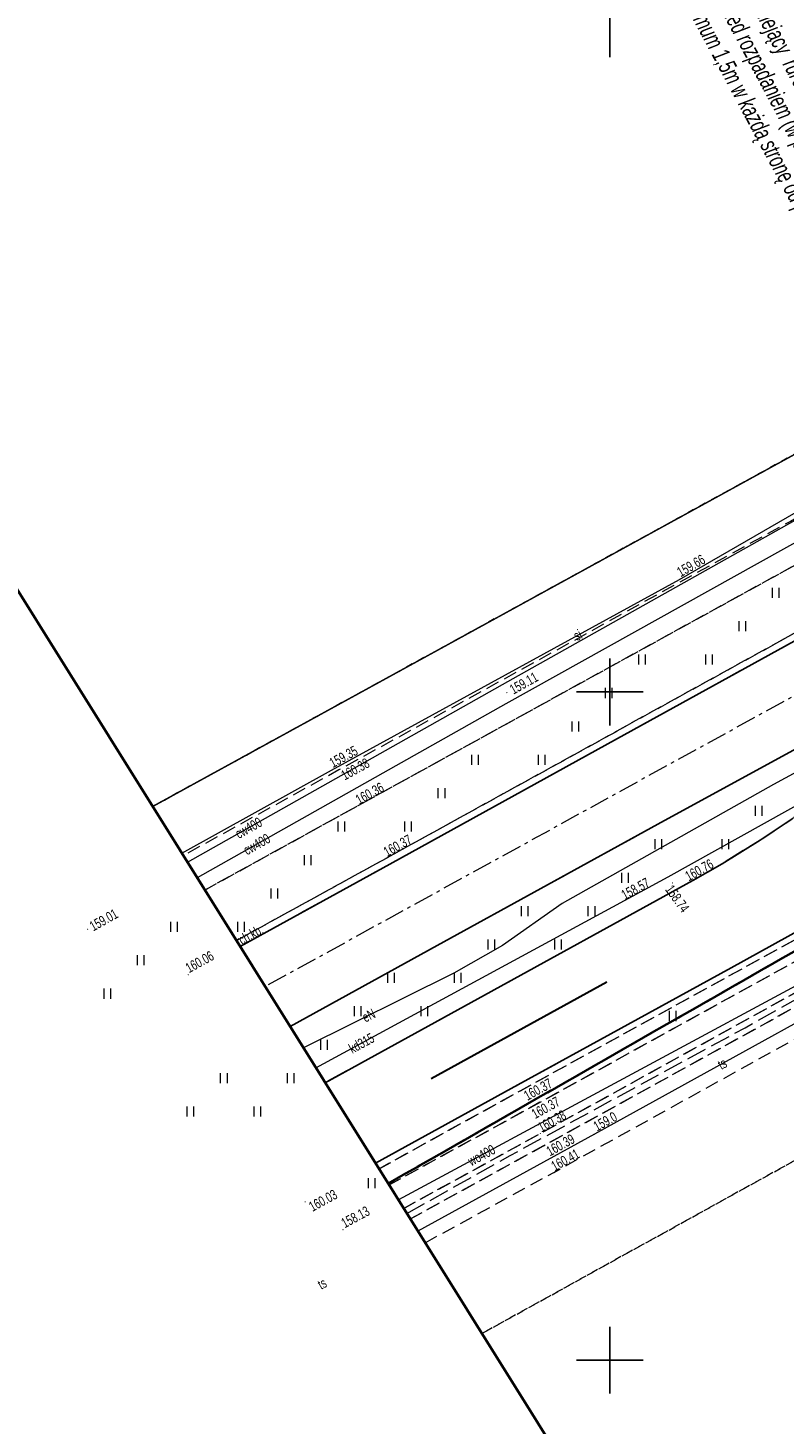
# Model space of a CAD drawing. Header units: metres. Extents: x 0 to 8443948, y 0 to 5887002.
# Tile 4 of 256: x 8442456 to 8442513, y 5885795 to 5885900. Entities that reach past the tile are written whole.
import ezdxf
from ezdxf.enums import TextEntityAlignment as Align

# ---------------------------------------------------------------- set-up
doc = ezdxf.new("R2010")
doc.units = ezdxf.units.M
doc.header["$MEASUREMENT"] = 0
for name, pattern in [('0.5_0.5', [1, 0.5, -0.5]), ('1.0_0.5', [1.5, 1, -0.5]), ('1.5_0.5', [2, 1.5, -0.5]), ('1.5_1.0', [2.5, 1.5, -1]), ('1_12', [3, 1, -1, 0, -1]), ('1_EGJE', [2.5, 1.5, -0.37, 0.26, -0.37]), ('219-500', [0])]:
    doc.linetypes.add(name, pattern=pattern)
doc.layers.get('0').update_dxf_attribs({"color": 250, "linetype": 'CONTINUOUS', "lineweight": 5})
doc.layers.add('!str MA', color=7, linetype='CONTINUOUS', lineweight=30, true_color=0xab57ff)
for name, color, linetype in [('!STR opis', 7, 'CONTINUOUS'), ('216-obręb ewidencyjny', 253, 'CONTINUOUS'), ('218-kontur użytku gruntowego', 253, 'CONTINUOUS'), ('219-działka ewidencyjna', 253, 'CONTINUOUS'), ('chodnik', 253, 'CONTINUOUS'), ('chodnik-Atr17', 253, 'CONTINUOUS'), ('jezdnia', 253, 'CONTINUOUS'), ('krawężnik', 253, 'CONTINUOUS'), ('Obszar prawny ulicy', 253, 'CONTINUOUS'), ('pikieta sztuczna', 253, 'CONTINUOUS'), ('pikieta sztuczna-Atr2', 253, 'CONTINUOUS'), ('przewód ciepłowniczy', 253, 'CONTINUOUS'), ('przewód ciepłowniczy-Atr1', 253, 'CONTINUOUS'), ('przewód elektroenergetyczny podziemny', 253, 'CONTINUOUS'), ('przewód elektroenergetyczny podziemny - ob. projektowany', 253, 'CONTINUOUS'), ('przewód elektroenergetyczny podziemny-Atr1', 253, 'CONTINUOUS'), ('przewód kanalizacyjny', 253, 'CONTINUOUS'), ('przewód kanalizacyjny-Atr1', 253, 'CONTINUOUS'), ('przewód specjalny', 253, 'CONTINUOUS'), ('przewód specjalny-Atr1', 253, 'CONTINUOUS'), ('przewód telekomunikacyjny podziemny', 253, 'CONTINUOUS'), ('przewód telekomunikacyjny podziemny-Atr1', 253, 'CONTINUOUS'), ('przewód wodociągowy', 253, 'CONTINUOUS'), ('przewód wodociągowy-Atr1', 253, 'CONTINUOUS'), ('rzędna', 253, 'CONTINUOUS'), ('rzędna-Atr2', 253, 'CONTINUOUS'), ('trawnik', 253, 'CONTINUOUS'), ('Wstawianie ramki sekcyjnej z opisem', 253, 'CONTINUOUS')]:
    doc.layers.add(name, color=color, linetype=linetype)
doc.layers.add('!STR oś jezdni', color=6, linetype='1_12', lineweight=30)
doc.layers.add('- ABM', color=200, linetype='CONTINUOUS', lineweight=30)
doc.styles.add('_STR_Arial Narrow', font='ARIALN.TTF', dxfattribs={"width": 0.8, "height": 1})
doc.styles.get("Standard").update_dxf_attribs({"font": 'Working1250', "width": 0.75})

# ---------------------------------------------------------------- blocks, each defined once
blk = doc.blocks.new('TU04')
at = {"color": 0, "linetype": 'Continuous', "lineweight": 13}
for p, q in [((0, 0), (0, 0.75)), ((0.5, 0), (0.5, 0.75))]:
    blk.add_line(p, q, dxfattribs=at)
blk = doc.blocks.new('PW01')
at = {"linetype": 'Continuous', "lineweight": 13}
h = blk.add_hatch(color=0, dxfattribs=at)
edge = h.paths.add_edge_path()
edge.add_arc((0, 0), 0.045, 0, 360)
blk = doc.blocks.new('RAMKA500K')
at = {"color": 0}
for p, q in [((100, 147.5), (100, 152.5)), ((100, 97.5), (100, 102.5)), ((97.5, 100), (102.5, 100)), ((100, 47.5), (100, 52.5)), ((97.5, 50), (102.5, 50))]:
    blk.add_line(p, q, dxfattribs=at)

msp = doc.modelspace()

# ---------------------------------------------------------------- linework, layer by layer
at = {"layer": '!str MA', "linetype": 'Continuous'}
msp.add_lwpolyline([(8442486.636, 5885821.076), (8442499.779, 5885828.305)], dxfattribs=at)
at = {"layer": '!STR oś jezdni', "color": 162, "linetype": '1_EGJE', "lineweight": 15}
msp.add_lwpolyline([(8442474.47, 5885828.108), (8442683.667, 5885943.139)], dxfattribs=at)
at = {"layer": '- ABM', "color": 1, "linetype": 'Continuous', "lineweight": 35}
msp.add_lwpolyline([(8442698.173, 5885469.245), (8442242.899, 5886198.466), (8442590.461, 5886415.459), (8443045.735, 5885686.238)], close=True, dxfattribs=at)
at = {"layer": '216-obręb ewidencyjny', "color": 253, "linetype": '1.5_1.0', "lineweight": 35, "flags": 128}
for points in [[(8442841.544, 5886013.294), (8442656.69, 5885912.36), (8442529.19, 5885839.4), (8442483.422, 5885813.215)], [(8442483.422, 5885813.215), (8442529.19, 5885839.4), (8442656.69, 5885912.36), (8442841.544, 5886013.294)]]:
    msp.add_lwpolyline(points, dxfattribs=at)
at = {"layer": '218-kontur użytku gruntowego', "color": 3, "linetype": '0.5_0.5', "lineweight": 18, "flags": 128}
for points in [[(8442577.26, 5885902.63), (8442465.804, 5885841.434)], [(8442465.804, 5885841.434), (8442577.26, 5885902.63)], [(8442525.71, 5885837.41), (8442483.422, 5885813.216)], [(8442483.422, 5885813.216), (8442525.71, 5885837.41)], [(8442490.43, 5885801.991), (8442533.2, 5885825.66)], [(8442533.2, 5885825.66), (8442490.43, 5885801.991)]]:
    msp.add_lwpolyline(points, dxfattribs=at)
at = {"layer": '219-działka ewidencyjna', "color": 253, "linetype": '219-500', "lineweight": 18, "flags": 128}
for points in [[(8442577.26, 5885902.63), (8442465.804, 5885841.434)], [(8442529.19, 5885839.4), (8442483.422, 5885813.215)]]:
    msp.add_lwpolyline(points, dxfattribs=at)
at = {"layer": 'chodnik', "color": 253, "linetype": '1.0_0.5', "lineweight": 18, "flags": 128}
for points in [[(8442841.998, 5886012.568), (8442832.59, 5886007.41), (8442817.28, 5885998.96), (8442782.54, 5885979.87), (8442752.21, 5885963.2), (8442719.97, 5885945.42), (8442687.74, 5885927.66), (8442670.86, 5885918.39), (8442655.42, 5885909.85), (8442622.88, 5885892.02), (8442596.27, 5885877.38), (8442575.62, 5885866.03), (8442560.59, 5885857.76), (8442525.08, 5885838.22), (8442509.07, 5885829.36), (8442493.12, 5885820.6), (8442482.469, 5885814.742)], [(8442482.734, 5885814.318), (8442493.32, 5885820.16), (8442525.32, 5885837.78), (8442560.79, 5885857.3), (8442596.48, 5885876.9), (8442623.08, 5885891.53), (8442655.67, 5885909.48), (8442687.95, 5885927.26), (8442720.2, 5885944.99), (8442752.48, 5885962.79), (8442782.72, 5885979.4), (8442817.55, 5885998.55), (8442842.259, 5886012.149)], [(8442843.033, 5886010.91), (8442818.06, 5885997.17), (8442783.41, 5885978.14), (8442753.19, 5885961.54), (8442720.93, 5885943.74), (8442688.63, 5885925.96), (8442656.38, 5885908.21), (8442623.77, 5885890.25), (8442597.12, 5885875.63), (8442561.4, 5885855.99), (8442525.99, 5885836.53), (8442493.98, 5885818.86), (8442483.488, 5885813.11)], [(8442484.582, 5885811.358), (8442494.8, 5885816.96), (8442526.92, 5885834.71), (8442562.4, 5885854.15), (8442598.17, 5885873.84), (8442624.8, 5885888.46), (8442657.47, 5885906.45), (8442689.67, 5885924.19), (8442721.98, 5885941.97), (8442754.17, 5885959.73), (8442784.37, 5885976.3), (8442819.26, 5885995.45), (8442844.136, 5886009.143)], [(8442844.65, 5886008.319), (8442819.79, 5885994.66), (8442784.76, 5885975.43), (8442754.61, 5885958.89), (8442722.39, 5885941.13), (8442691.08, 5885923.91), (8442657.91, 5885905.62), (8442625.13, 5885887.6), (8442598.63, 5885873.01), (8442562.69, 5885853.33), (8442527.37, 5885833.89), (8442495.03, 5885816.03), (8442485.077, 5885810.566)], [(8442486.186, 5885808.788), (8442495.8, 5885814.05), (8442518.04, 5885826.35), (8442520.13, 5885827.5), (8442528.37, 5885832.06), (8442563.43, 5885851.44), (8442599.47, 5885871.24), (8442625.94, 5885885.78), (8442658.84, 5885903.89), (8442691.97, 5885922.16), (8442723.6, 5885939.55), (8442755.59, 5885957.15), (8442785.67, 5885973.69), (8442820.87, 5885992.99), (8442845.682, 5886006.666)], [(8442469.711, 5885835.177), (8442481.16, 5885841.49), (8442514.02, 5885859.59), (8442543.31, 5885875.72), (8442564.01, 5885887.15), (8442580.37, 5885896.11), (8442580.86, 5885896.35), (8442580.76, 5885897.33), (8442580.54, 5885898.36), (8442580.11, 5885899.4), (8442563.33, 5885890.18), (8442536.31, 5885875.33), (8442536.13, 5885875.23), (8442533.61, 5885873.84), (8442513.51, 5885862.77), (8442509.14, 5885860.37), (8442506.36, 5885858.83), (8442479.74, 5885844.17), (8442468.098, 5885837.761)], [(8442472.34, 5885830.966), (8442483.54, 5885837.12), (8442499.86, 5885846.13), (8442516.23, 5885855.16), (8442534.3, 5885865.07), (8442551.35, 5885874.45), (8442555.47, 5885876.7), (8442562.08, 5885880.33), (8442566.72, 5885882.85), (8442576.46, 5885888.28), (8442577.62, 5885889.04), (8442578.57, 5885889.96), (8442579.43, 5885891.17), (8442580.1, 5885892.72), (8442580.67, 5885894.5), (8442580.83, 5885895.6), (8442580.86, 5885896.35), (8442580.37, 5885896.11), (8442580.36, 5885895.61), (8442580.19, 5885894.61), (8442579.66, 5885892.9), (8442579, 5885891.43), (8442578.18, 5885890.27), (8442577.34, 5885889.46), (8442576.23, 5885888.73), (8442562.16, 5885881.08), (8442555.24, 5885877.13), (8442551.12, 5885874.85), (8442534.06, 5885865.51), (8442516.02, 5885855.62), (8442483.29, 5885837.57), (8442472.068, 5885831.401)]]:
    msp.add_lwpolyline(points, dxfattribs=at)
at = {"layer": 'jezdnia', "color": 253, "linetype": '1.5_0.5', "lineweight": 18, "flags": 128}
for points in [[(8442830.032, 5886031.733), (8442822.23, 5886027.48), (8442806.05, 5886018.56), (8442790.76, 5886010.15), (8442789.27, 5886009.36), (8442788.34, 5886008.95), (8442787.47, 5886008.82), (8442785.78, 5886009.11), (8442784.95, 5886009.41), (8442783.89, 5886010.13), (8442783.07, 5886010.99), (8442782.62, 5886011.64), (8442781.65, 5886013.34), (8442781, 5886014.48), (8442780.78, 5886014.42), (8442776.15, 5886011.86), (8442775.91, 5886011.65), (8442777.81, 5886008.18), (8442778.09, 5886007.21), (8442778.01, 5886005.75), (8442777.65, 5886004.51), (8442776.96, 5886003.35), (8442776.3, 5886002.55), (8442774.81, 5886001.36), (8442770.87, 5885999.23), (8442756.54, 5885991.31), (8442741.24, 5885982.9), (8442708.36, 5885964.81), (8442676.55, 5885947.34), (8442660.13, 5885938.27), (8442643.94, 5885929.38), (8442626.55, 5885919.81), (8442611.85, 5885911.74), (8442600.84, 5885905.69), (8442591.83, 5885900.77), (8442590.6, 5885900.4), (8442589.56, 5885900.34), (8442588.46, 5885900.57), (8442587.49, 5885900.95), (8442586.37, 5885901.59), (8442585.49, 5885902.51), (8442585.2, 5885902.95), (8442584.28, 5885904.35), (8442583.34, 5885905.77), (8442578.98, 5885903.47), (8442578.19, 5885902.97), (8442579.08, 5885901.42), (8442579.74, 5885900.28), (8442580.11, 5885899.4), (8442580.54, 5885898.36), (8442580.76, 5885897.33), (8442580.86, 5885896.35), (8442580.83, 5885895.6), (8442580.67, 5885894.5), (8442580.1, 5885892.72), (8442579.43, 5885891.17), (8442578.57, 5885889.96), (8442577.62, 5885889.04), (8442576.46, 5885888.28), (8442566.72, 5885882.85), (8442562.08, 5885880.33), (8442555.47, 5885876.7), (8442551.35, 5885874.45), (8442534.3, 5885865.07), (8442516.23, 5885855.16), (8442499.86, 5885846.13), (8442483.54, 5885837.12), (8442472.34, 5885830.966)], [(8442482.469, 5885814.742), (8442493.12, 5885820.6), (8442509.07, 5885829.36), (8442525.08, 5885838.22), (8442560.59, 5885857.76), (8442575.62, 5885866.03), (8442596.27, 5885877.38), (8442622.88, 5885892.02), (8442655.42, 5885909.85), (8442670.86, 5885918.39), (8442687.74, 5885927.66), (8442719.97, 5885945.42), (8442752.21, 5885963.2), (8442782.54, 5885979.87), (8442817.28, 5885998.96), (8442832.59, 5886007.41), (8442841.998, 5886012.568)], [(8442476.082, 5885824.972), (8442487.08, 5885831.03), (8442503.59, 5885840.1), (8442519.73, 5885848.92), (8442537.75, 5885858.86), (8442554.67, 5885868.18), (8442569.81, 5885876.49), (8442581.61, 5885882.97), (8442582.08, 5885882.24), (8442581.76, 5885881.78), (8442580.64, 5885880.69), (8442579.33, 5885879.7), (8442577.98, 5885878.83), (8442570.74, 5885874.88), (8442555.55, 5885866.46), (8442536.01, 5885855.7), (8442533.68, 5885854.35), (8442531.96, 5885853.23), (8442530.24, 5885852.1), (8442521.31, 5885845.84), (8442515.44, 5885841.74), (8442513.72, 5885840.56), (8442511.25, 5885838.92), (8442508.4, 5885837.15), (8442506.21, 5885835.9), (8442489.63, 5885826.76), (8442478.709, 5885820.764)]]:
    msp.add_lwpolyline(points, dxfattribs=at)
at = {"layer": 'krawężnik', "color": 253, "linetype": 'Continuous', "lineweight": 25, "flags": 128}
for points in [[(8442482.469, 5885814.742), (8442493.12, 5885820.6), (8442509.07, 5885829.36), (8442525.08, 5885838.22), (8442560.59, 5885857.76), (8442575.62, 5885866.03), (8442596.27, 5885877.38), (8442622.88, 5885892.02), (8442655.42, 5885909.85), (8442670.86, 5885918.39), (8442687.74, 5885927.66), (8442719.97, 5885945.42), (8442752.21, 5885963.2), (8442782.54, 5885979.87), (8442817.28, 5885998.96), (8442832.59, 5886007.41), (8442841.998, 5886012.568)], [(8442578.19, 5885902.97), (8442579.08, 5885901.42), (8442579.74, 5885900.28), (8442580.11, 5885899.4), (8442580.54, 5885898.36), (8442580.76, 5885897.33), (8442580.86, 5885896.35), (8442580.83, 5885895.6), (8442580.67, 5885894.5), (8442580.1, 5885892.72), (8442579.43, 5885891.17), (8442578.57, 5885889.96), (8442577.62, 5885889.04), (8442576.46, 5885888.28), (8442566.72, 5885882.85), (8442562.08, 5885880.33), (8442555.47, 5885876.7), (8442551.35, 5885874.45), (8442534.3, 5885865.07), (8442516.23, 5885855.16), (8442499.86, 5885846.13), (8442483.54, 5885837.12), (8442472.34, 5885830.966)], [(8442476.082, 5885824.972), (8442487.08, 5885831.03), (8442503.59, 5885840.1), (8442519.73, 5885848.92)], [(8442513.72, 5885840.56), (8442511.25, 5885838.92), (8442508.4, 5885837.15), (8442506.21, 5885835.9), (8442489.63, 5885826.76), (8442478.709, 5885820.764)]]:
    msp.add_lwpolyline(points, dxfattribs=at)
at = {"layer": 'Obszar prawny ulicy', "color": 5, "linetype": '219-500', "lineweight": 18, "flags": 128}
for points in [[(8442465.808, 5885841.429), (8442577.26, 5885902.63), (8442582.14, 5885905.19), (8442588.15, 5885908.55), (8442610.19, 5885920.83), (8442609.54, 5885926.66), (8442643.63, 5885945.59), (8442648.27, 5885941.8), (8442825.493, 5886039.004)], [(8442841.544, 5886013.294), (8442656.69, 5885912.36), (8442529.19, 5885839.41), (8442483.42, 5885813.219)]]:
    msp.add_lwpolyline(points, dxfattribs=at)
at = {"layer": 'przewód ciepłowniczy', "color": 212, "linetype": 'Continuous', "lineweight": 18, "flags": 128}
for points in [[(8442468.414, 5885837.255), (8442492.38, 5885850.78), (8442526.43, 5885869.91), (8442557.97, 5885887.38), (8442579, 5885898.9), (8442597.12, 5885908.82), (8442621.54, 5885928.39), (8442622.88, 5885929.12), (8442634.74, 5885935.53), (8442662.22, 5885944.86), (8442694.7, 5885962.63), (8442729.3, 5885981.38), (8442771.24, 5886004.78), (8442809.06, 5886025.75), (8442824.5, 5886037.78), (8442825.809, 5886038.498)], [(8442826.582, 5886037.26), (8442825.12, 5886036.46), (8442809.73, 5886024.43), (8442772.28, 5886003.68), (8442730.32, 5885980.35), (8442695.32, 5885961.45), (8442662.89, 5885943.59), (8442635.46, 5885934.17), (8442623.62, 5885927.75), (8442622.3, 5885927.06), (8442597.82, 5885907.62), (8442578.89, 5885897.21), (8442557.8, 5885885.69), (8442526.33, 5885868.13), (8442492.21, 5885849.12), (8442469.139, 5885836.093)]]:
    msp.add_lwpolyline(points, dxfattribs=at)
at = {"layer": 'przewód elektroenergetyczny podziemny', "color": 1, "linetype": 'Continuous', "lineweight": 18, "flags": 128}
msp.add_lwpolyline([(8442607.27, 5885894.81), (8442606.48, 5885894.46), (8442591.43, 5885886.03), (8442580.08, 5885880.64), (8442574.17, 5885877.56), (8442555.05, 5885867.33), (8442534.61, 5885855.87), (8442520.36, 5885847.5), (8442512.24, 5885843.08), (8442496.44, 5885834.17), (8442491.98, 5885831.04), (8442488.32, 5885828.95), (8442477.084, 5885823.368)], dxfattribs=at)
at = {"layer": 'przewód elektroenergetyczny podziemny - ob. projektowany', "color": 3, "linetype": '1.5_0.5', "lineweight": 18, "flags": 128}
msp.add_lwpolyline([(8442484.819, 5885810.978), (8442492.55, 5885815.32), (8442510.12, 5885824.88), (8442527.6, 5885834.61), (8442545.17, 5885844.17), (8442562.64, 5885853.9), (8442580.21, 5885863.46), (8442597.78, 5885873.01), (8442615.24, 5885882.77), (8442632.7, 5885892.51), (8442650.27, 5885902.07), (8442667.96, 5885911.8), (8442700.77, 5885929.84), (8442718.29, 5885939.48), (8442735.81, 5885949.13), (8442753.33, 5885958.77), (8442770.89, 5885968.35), (8442788.4, 5885978.02), (8442805.9, 5885987.69), (8442840.92, 5886007.03), (8442844.291, 5886008.895)], dxfattribs=at)
at = {"layer": 'przewód kanalizacyjny', "color": 34, "linetype": 'Continuous', "lineweight": 18, "flags": 128}
msp.add_lwpolyline([(8442478.018, 5885821.871), (8442504.35, 5885836.18), (8442552.38, 5885862.93), (8442600.93, 5885889.94)], dxfattribs=at)
at = {"layer": 'przewód specjalny', "color": 253, "linetype": 'Continuous', "lineweight": 18, "flags": 128}
msp.add_lwpolyline([(8442467.988, 5885837.937), (8442479.18, 5885844.15), (8442505.22, 5885858.43), (8442527.67, 5885871.38), (8442528.19, 5885871.67), (8442529.39, 5885872.15), (8442538.08, 5885873.5), (8442566.01, 5885889.1), (8442600.17, 5885908.09)], dxfattribs=at)
at = {"layer": 'przewód telekomunikacyjny podziemny', "color": 30, "linetype": 'Continuous', "lineweight": 18, "flags": 128}
msp.add_lwpolyline([(8442845.149, 5886007.52), (8442819.73, 5885993.62), (8442792.68, 5885978.72), (8442764.96, 5885963.37), (8442742.51, 5885951.26), (8442715.88, 5885936.68), (8442689.75, 5885922.33), (8442664.49, 5885908.48), (8442641.02, 5885895.43), (8442613.42, 5885880.21), (8442586.52, 5885865.07), (8442555.95, 5885848.53), (8442535.15, 5885836.83), (8442526.51, 5885832.17), (8442498.85, 5885816.9), (8442485.646, 5885809.653)], dxfattribs=at)
at = {"layer": 'przewód wodociągowy', "color": 5, "linetype": 'Continuous', "lineweight": 18, "flags": 128}
msp.add_lwpolyline([(8442843.605, 5886009.994), (8442843.29, 5886009.82), (8442826.42, 5886000.55), (8442802.48, 5885987.45), (8442778.93, 5885974.5), (8442749.11, 5885958.12), (8442696.67, 5885929.15), (8442690.32, 5885925.61), (8442668.73, 5885914.04), (8442635.32, 5885895.63), (8442606.35, 5885879.69), (8442569.17, 5885859.16), (8442546.29, 5885846.29), (8442517.14, 5885829.75), (8442484.185, 5885811.993)], dxfattribs=at)
at = {"layer": 'trawnik', "color": 253, "linetype": '1.0_0.5', "lineweight": 18, "flags": 128}
for points in [[(8442842.259, 5886012.149), (8442817.55, 5885998.55), (8442782.72, 5885979.4), (8442752.48, 5885962.79), (8442720.2, 5885944.99), (8442687.95, 5885927.26), (8442655.67, 5885909.48), (8442623.08, 5885891.53), (8442596.48, 5885876.9), (8442560.79, 5885857.3), (8442525.32, 5885837.78), (8442493.32, 5885820.16), (8442482.734, 5885814.318)], [(8442483.488, 5885813.11), (8442493.98, 5885818.86), (8442525.99, 5885836.53), (8442561.4, 5885855.99), (8442597.12, 5885875.63), (8442623.77, 5885890.25), (8442656.38, 5885908.21), (8442688.63, 5885925.96), (8442720.93, 5885943.74), (8442753.19, 5885961.54), (8442783.41, 5885978.14), (8442818.06, 5885997.17), (8442843.033, 5886010.91)], [(8442844.136, 5886009.143), (8442819.26, 5885995.45), (8442784.37, 5885976.3), (8442754.17, 5885959.73), (8442721.98, 5885941.97), (8442689.67, 5885924.19), (8442657.47, 5885906.45), (8442624.8, 5885888.46), (8442598.17, 5885873.84), (8442562.4, 5885854.15), (8442526.92, 5885834.71), (8442494.8, 5885816.96), (8442484.582, 5885811.358)], [(8442485.077, 5885810.566), (8442495.03, 5885816.03), (8442527.37, 5885833.89), (8442562.69, 5885853.33), (8442598.63, 5885873.01), (8442625.13, 5885887.6), (8442657.91, 5885905.62), (8442691.08, 5885923.91), (8442722.39, 5885941.13), (8442754.61, 5885958.89), (8442784.76, 5885975.43), (8442819.79, 5885994.66), (8442844.65, 5886008.319)], [(8442472.068, 5885831.401), (8442483.29, 5885837.57), (8442516.02, 5885855.62), (8442534.06, 5885865.51), (8442551.12, 5885874.85), (8442555.24, 5885877.13), (8442562.16, 5885881.08), (8442576.23, 5885888.73), (8442577.34, 5885889.46), (8442578.18, 5885890.27), (8442579, 5885891.43), (8442579.66, 5885892.9), (8442580.19, 5885894.61), (8442580.36, 5885895.61), (8442580.37, 5885896.11), (8442564.01, 5885887.15), (8442543.31, 5885875.72), (8442514.02, 5885859.59), (8442481.16, 5885841.49), (8442469.711, 5885835.177)], [(8442478.709, 5885820.764), (8442489.63, 5885826.76), (8442506.21, 5885835.9), (8442508.4, 5885837.15), (8442511.25, 5885838.92), (8442513.72, 5885840.56), (8442515.44, 5885841.74), (8442521.31, 5885845.84), (8442530.24, 5885852.1), (8442531.96, 5885853.23), (8442533.68, 5885854.35), (8442536.01, 5885855.7), (8442555.55, 5885866.46), (8442570.74, 5885874.88), (8442577.98, 5885878.83), (8442579.33, 5885879.7), (8442580.64, 5885880.69), (8442581.76, 5885881.78), (8442582.08, 5885882.24), (8442581.61, 5885882.97), (8442569.81, 5885876.49), (8442554.67, 5885868.18), (8442537.75, 5885858.86), (8442519.73, 5885848.92), (8442503.59, 5885840.1), (8442487.08, 5885831.03), (8442476.082, 5885824.972)]]:
    msp.add_lwpolyline(points, dxfattribs=at)

# ---------------------------------------------------------------- block references
at = {"layer": 'pikieta sztuczna', "color": 253, "linetype": 'Continuous', "lineweight": 13}
for p in [(8442479.74, 5885844.17), (8442481.16, 5885841.49), (8442483.29, 5885837.57), (8442505.84, 5885835.7), (8442468.47, 5885828.84), (8442493.32, 5885820.16), (8442493.98, 5885818.86), (8442494.8, 5885816.96), (8442495.03, 5885816.03), (8442495.8, 5885814.05), (8442477.21, 5885811.85)]:
    msp.add_blockref('PW01', p, dxfattribs=at)
at = {"layer": 'rzędna', "color": 253, "linetype": 'Continuous', "lineweight": 18}
for p in [(8442505.22, 5885858.43), (8442479.18, 5885844.15)]:
    msp.add_blockref('PW01', p, dxfattribs=at)
at = {"layer": 'rzędna', "color": 212, "linetype": 'Continuous', "lineweight": 18}
for p in [(8442492.3, 5885849.95), (8442460.94, 5885832.25)]:
    msp.add_blockref('PW01', p, dxfattribs=at)
at = {"layer": 'rzędna', "color": 34, "linetype": 'Continuous', "lineweight": 18}
for p in [(8442503.83, 5885835.88), (8442504.69, 5885835.71)]:
    msp.add_blockref('PW01', p, dxfattribs=at)
at = {"layer": 'rzędna', "color": 30, "linetype": 'Continuous', "lineweight": 18}
msp.add_blockref('PW01', (8442498.85, 5885816.9), dxfattribs=at)
at = {"layer": 'rzędna', "color": 5, "linetype": 'Continuous', "lineweight": 18}
msp.add_blockref('PW01', (8442480.04, 5885809.76), dxfattribs=at)
at = {"layer": 'trawnik', "color": 253, "linetype": 'Continuous', "lineweight": 18}
for p in [(8442512.169, 5885857.049), (8442509.669, 5885854.549), (8442502.169, 5885852.049), (8442507.169, 5885852.049), (8442499.669, 5885849.549), (8442497.169, 5885847.049), (8442489.669, 5885844.549), (8442494.669, 5885844.549), (8442487.169, 5885842.049), (8442510.889, 5885840.729), (8442479.669, 5885839.549), (8442484.669, 5885839.549), (8442503.389, 5885838.229), (8442508.389, 5885838.229), (8442477.169, 5885837.049), (8442500.889, 5885835.729), (8442474.669, 5885834.549), (8442493.389, 5885833.229), (8442498.389, 5885833.229), (8442467.169, 5885832.049), (8442472.169, 5885832.049), (8442490.889, 5885830.729), (8442495.889, 5885830.729), (8442464.669, 5885829.549), (8442483.389, 5885828.229), (8442488.389, 5885828.229), (8442462.169, 5885827.049), (8442480.889, 5885825.729), (8442485.889, 5885825.729), (8442504.449, 5885825.379), (8442478.389, 5885823.229), (8442470.889, 5885820.729), (8442475.889, 5885820.729), (8442468.389, 5885818.229), (8442473.389, 5885818.229), (8442481.949, 5885812.879)]:
    msp.add_blockref('TU04', p, dxfattribs=at)
at = {"layer": 'Wstawianie ramki sekcyjnej z opisem', "color": 253, "linetype": 'Continuous', "lineweight": 13}
msp.add_blockref('RAMKA500K', (8442400, 5885750), dxfattribs=at)

# ---------------------------------------------------------------- texts
at = {"layer": 'chodnik-Atr17', "color": 253, "width": 0.72}
msp.add_text('ch.kb.', height=0.75, rotation=28.89, dxfattribs=at).set_placement((8442472.49, 5885831.05))
at = {"layer": 'pikieta sztuczna-Atr2', "color": 253, "width": 0.72}
for s, rotation, p in [('160.38', 28.845, (8442480.17, 5885843.37)), ('160.36', 28.847, (8442481.25, 5885841.55)), ('160.37', 28.875, (8442483.34, 5885837.64)), ('160.76', 28.865, (8442505.9, 5885835.82)), ('160.06', 28.785, (8442468.53, 5885828.95)), ('160.37', 28.838, (8442493.84, 5885819.4)), ('160.37', 28.898, (8442494.41, 5885818.03)), ('160.38', 28.925, (8442494.88, 5885817.03)), ('160.39', 28.91, (8442495.52, 5885815.24)), ('160.41', 28.941, (8442495.88, 5885814.12)), ('160.03', 28.81, (8442477.76, 5885811.09))]:
    msp.add_text(s, height=0.75, rotation=rotation, dxfattribs=at).set_placement(p)
at = {"layer": 'przewód ciepłowniczy-Atr1', "color": 212, "width": 0.72}
for rotation, p in [(29.437, (8442472.07, 5885839.32)), (29.452, (8442472.68, 5885838.09))]:
    msp.add_text('cw400', height=0.75, rotation=rotation, dxfattribs=at).set_placement(p, align=Align.MIDDLE_LEFT)
at = {"layer": 'przewód elektroenergetyczny podziemny-Atr1', "color": 1, "width": 0.72}
msp.add_text('eN', height=0.75, rotation=26.418, dxfattribs=at).set_placement((8442481.55, 5885825.59), align=Align.MIDDLE_LEFT)
at = {"layer": 'przewód kanalizacyjny-Atr1', "color": 34, "width": 0.72}
msp.add_text('kd315', height=0.75, rotation=28.519, dxfattribs=at).set_placement((8442480.56, 5885823.25), align=Align.MIDDLE_LEFT)
at = {"layer": 'przewód specjalny-Atr1', "color": 253, "width": 0.72}
msp.add_text('si', height=0.75, rotation=28.74, dxfattribs=at).set_placement((8442497.37, 5885854.13), align=Align.MIDDLE_LEFT)
at = {"layer": 'przewód telekomunikacyjny podziemny-Atr1', "color": 30, "width": 0.72}
for rotation, p in [(28.901, (8442508.16, 5885822.04)), (28.757, (8442478.23, 5885805.59))]:
    msp.add_text('ts', height=0.75, rotation=rotation, dxfattribs=at).set_placement(p, align=Align.MIDDLE_LEFT)
at = {"layer": 'przewód wodociągowy-Atr1', "color": 5, "width": 0.72}
msp.add_text('wo400', height=0.75, rotation=28.316, dxfattribs=at).set_placement((8442489.46, 5885814.83), align=Align.MIDDLE_LEFT)
at = {"layer": 'rzędna-Atr2', "color": 253, "width": 0.72}
for s, rotation, p in [('159.66', 29.977, (8442505.3, 5885858.58)), ('159.35', 28.74, (8442479.29, 5885844.3)), ('158.57', 28.519, (8442501.12, 5885834.42)), ('159.0', 28.901, (8442499.04, 5885817.1)), ('158.13', 28.316, (8442480.17, 5885809.86))]:
    msp.add_text(s, height=0.75, rotation=rotation, dxfattribs=at).set_placement(p)
for s, rotation, p in [('159.11', 29.328, (8442492.6, 5885850.12)), ('159.01', 29.437, (8442461.18, 5885832.4))]:
    msp.add_text(s, height=0.75, rotation=rotation, dxfattribs=at).set_placement(p, align=Align.MIDDLE_LEFT)
msp.add_text('158.74', height=0.75, rotation=305.569, dxfattribs=at).set_placement((8442504.71, 5885835.65), align=Align.TOP_LEFT)

# ---------------------------------------------------------------- next in the draw order: texts
at = {"layer": '!STR opis', "color": 7, "linetype": 'ByBlock', "lineweight": 35, "insert": (8442538.729, 5885883.506), "char_height": 1.3, "width": 84.38924, "attachment_point": 3, "rotation": 298.04999, "style": '_STR_Arial Narrow', "bg_fill": 2}
msp.add_mtext('{\\fArial Narrow|b0|i1|c238|p34;\\C256;We wskazanych miejscach występuje zbliżenie do czynnego rurociągu kablowego 12x HDPE 40/3/,7 wraz z kablem lokalizacyjnym XzTKMXpw 2x2x0,6 i taśmą ostrzegawczą z napisem "UWAGA kabel światłowodowy" będących własnością Województwa Podlaskiego, Hawe Telekom, BIAMAN oraz Pomkomtel. Przed przystąpieniem do robót prace zgłosić do właścicieli urządzeń zgodnie z dołączonymi dokumentami tj. opinią z narady koordynacyjnej, warunkami i uzgodnieniami - zgodnie z wydanymi warunkami właściciele urządzeń wymagają odpłatnego nadzoru nad swoimi urządzeniami - opłata będzie leżała po stronie Wykonawcy robót budowlanych. Przed przystąpieniem do prac należy obowiązkowo przeprowadzić lokalizację istniejącej linii światłowodowej - na podstawie map, wykopów próbnych i detekcji kabla lokalizacyjnego w obecności służb technicznych właścicieli urządzeń. \\P\\PW miejscach skrzyżowań i zbliżeń z istniejącym rurociągiem kablowym dodatkowo zabezpieczyć istniejący  rurociąg kablowy rurą osłonową dwudzielną o odpowiedniej średnicy przeznaczoną do trudnych warunków terenowych z zabezpieczeniem przed rozpadaniem (w przypadku braku rury osłonowej na istniejącej kanalizacji teletechnicznej). Zabezpieczyć istniejącą kanalizację na długości minimum 1,5m w każdą stronę od projektowanych urządzeń . }', dxfattribs=at)

doc.saveas('drawing.dxf')
